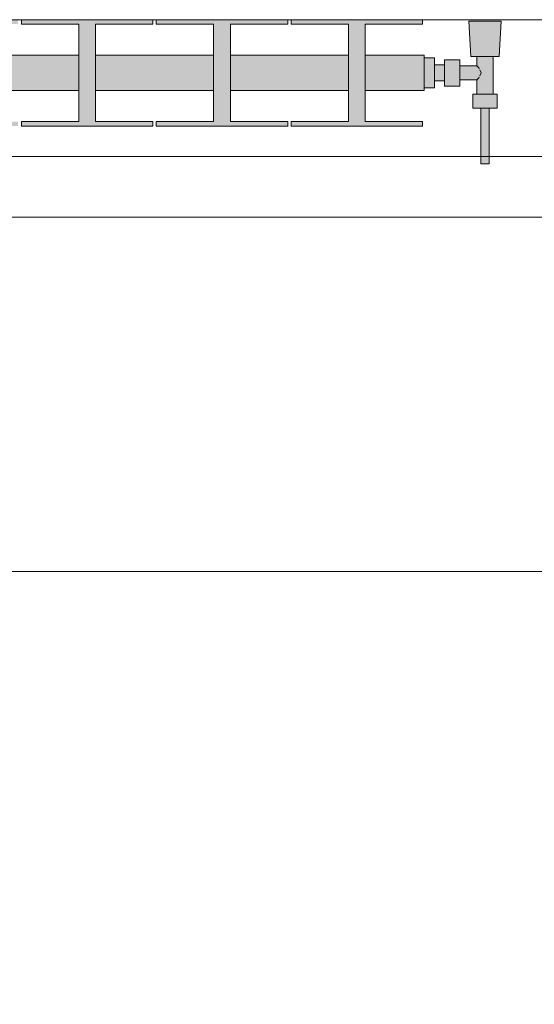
# Model space of a CAD drawing. Header units: metres. Extents: x -3.6 to 84.5, y -11 to 16.8.
# Tile 217 of 256: x 42.54 to 43.049, y -0.582 to 0.39. Entities that reach past the tile are written whole.
import ezdxf

# ---------------------------------------------------------------- set-up
doc = ezdxf.new("R2010")
doc.units = ezdxf.units.M
doc.header["$MEASUREMENT"] = 0
for name, color, linetype in [('154 - Bemaßung_ Beschriftung.Ausbau - Deckenspiegel', 7, 'Continuous'), ('604 - Struktur.Wand Aussen', 7, 'Continuous'), ('608 - Struktur.Träger', 7, 'Continuous'), ('Neubau_653 - Abdeckung.TB Verkofferung', 7, 'Continuous'), ('Neubau_801 - HKLSE.Heizung_ Klima_ Lüftung', 7, 'Continuous')]:
    doc.layers.add(name, color=color, linetype=linetype)
doc.styles.add('ERSTELLTER_STIL_2', font='txt')
doc.dimstyles.new('ERSTELLTER_STIL__2', dxfattribs={"dimtxt": 0.1, "dimasz": 0.0532, "dimexe": 0.18, "dimexo": 0.0625, "dimgap": 0, "dimtad": 1, "dimtih": 1, "dimtoh": 1, "dimzin": 0, "dimdsep": 46, "dimtxsty": 'ERSTELLTER_STIL_2', "dimblk": 'ARROWHEAD_2', "dimblk1": 'ARROWHEAD_2', "dimblk2": 'ARROWHEAD_2', "dimcen": 0.09, "dimse1": 1, "dimse2": 1, "dimclrd": 7, "dimclre": 7, "dimclrt": 7, "dimazin": 0, "dimtfac": 1, "dimtdec": 4, "dimtmove": 0, "dimatfit": 3, "dimfxl": 1, "dimtolj": 1, "dimtzin": 0, "dimarcsym": 0})

# ---------------------------------------------------------------- blocks, each defined once
blk = doc.blocks.new('*D186')
at = {"layer": '154 - Bemaßung_ Beschriftung.Ausbau - Deckenspiegel', "color": 7, "linetype": 'Continuous', "lineweight": 5}
for p, q in [((41.97498, -0.90386), (41.97498, -0.79886)), ((42.57498, -0.90386), (42.57498, -0.79886)), ((41.99518, -0.81636), (41.95477, -0.88636)), ((42.59518, -0.81636), (42.55477, -0.88636)), ((41.97498, -0.85136), (42.57498, -0.85136))]:
    blk.add_line(p, q, dxfattribs=at)
at = {"layer": '154 - Bemaßung_ Beschriftung.Ausbau - Deckenspiegel', "color": 7, "lineweight": 5, "insert": (42.19909, -0.83136), "char_height": 0.1, "attachment_point": 7, "style": 'ERSTELLTER_STIL_2'}
blk.add_mtext('\\A1;{\\pql;\\fArial|b0|i0|c0|p38;60}', dxfattribs=at)
blk = doc.blocks.new('ARROWHEAD_2')
at = {"color": 0, "linetype": 'Continuous', "lineweight": 0}
for p, q in [((-0.378, -0.655), (0.378, 0.655)), ((0, 0), (-1, 0))]:
    blk.add_line(p, q, dxfattribs=at)
blk = doc.blocks.new('*D187')
at = {"layer": '154 - Bemaßung_ Beschriftung.Ausbau - Deckenspiegel', "color": 7, "linetype": 'Continuous', "lineweight": 5}
for p, q in [((42.57498, -0.90386), (42.57498, -0.79886)), ((43.17498, -0.90386), (43.17498, -0.79886)), ((42.59518, -0.81636), (42.55477, -0.88636)), ((43.19518, -0.81636), (43.15477, -0.88636)), ((42.57498, -0.85136), (43.17498, -0.85136))]:
    blk.add_line(p, q, dxfattribs=at)
at = {"layer": '154 - Bemaßung_ Beschriftung.Ausbau - Deckenspiegel', "color": 7, "lineweight": 5, "insert": (42.79909, -0.83136), "char_height": 0.1, "attachment_point": 7, "style": 'ERSTELLTER_STIL_2'}
blk.add_mtext('\\A1;{\\pql;\\fArial|b0|i0|c0|p38;60}', dxfattribs=at)
blk = doc.blocks.new('*D351')
at = {"layer": '154 - Bemaßung_ Beschriftung.Ausbau - Deckenspiegel', "color": 7, "linetype": 'Continuous', "lineweight": 5}
for p, q in [((41.97498, -1.10386), (41.97498, -0.99886)), ((43.17498, -1.10386), (43.17498, -0.99886)), ((41.99518, -1.01636), (41.95477, -1.08636)), ((43.19518, -1.01636), (43.15477, -1.08636)), ((41.97498, -1.05136), (43.17498, -1.05136))]:
    blk.add_line(p, q, dxfattribs=at)
at = {"layer": '154 - Bemaßung_ Beschriftung.Ausbau - Deckenspiegel', "color": 7, "lineweight": 5, "insert": (42.44195, -1.03136), "char_height": 0.1, "attachment_point": 7, "style": 'ERSTELLTER_STIL_2'}
blk.add_mtext('\\A1;{\\pql;\\fArial|b0|i0|c0|p38;1,20}', dxfattribs=at)

msp = doc.modelspace()

# ---------------------------------------------------------------- hatches: boundary and pattern name
at = {"layer": 'Neubau_801 - HKLSE.Heizung_ Klima_ Lüftung', "linetype": 'Continuous', "lineweight": 0, "true_color": 0x3a3a3a}
for points in [[(42.94001, 0.31998), (42.94001, 0.35498), (42.88168, 0.35498), (42.88168, 0.38561), (42.93834, 0.38561), (42.93834, 0.38998), (42.80834, 0.38998), (42.80834, 0.38561), (42.86501, 0.38561), (42.86501, 0.35498), (42.74834, 0.35498), (42.74834, 0.38561), (42.80501, 0.38561), (42.80501, 0.38998), (42.67501, 0.38998), (42.67501, 0.38561), (42.73168, 0.38561), (42.73168, 0.35498), (42.61501, 0.35498), (42.61501, 0.38561), (42.67168, 0.38561), (42.67168, 0.38998), (42.54168, 0.38998), (42.54168, 0.38561), (42.59834, 0.38561), (42.59834, 0.35498), (42.48168, 0.35498), (42.48168, 0.38561), (42.53834, 0.38561), (42.53834, 0.38998), (42.40834, 0.38998), (42.40834, 0.38561), (42.46501, 0.38561), (42.46501, 0.35498), (42.34834, 0.35498), (42.34834, 0.38561), (42.40501, 0.38561), (42.40501, 0.38998), (42.27501, 0.38998), (42.27501, 0.38561), (42.33168, 0.38561), (42.33168, 0.35498), (42.21501, 0.35498), (42.21501, 0.38561), (42.27168, 0.38561), (42.27168, 0.38998), (42.14168, 0.38998), (42.14168, 0.38561), (42.19834, 0.38561), (42.19834, 0.35498), (42.08168, 0.35498), (42.08168, 0.38561), (42.13834, 0.38561), (42.13834, 0.38998), (42.00834, 0.38998), (42.00834, 0.38561), (42.06501, 0.38561), (42.06501, 0.35498), (41.94834, 0.35498), (41.94834, 0.38561), (42.00501, 0.38561), (42.00501, 0.38998), (41.87501, 0.38998), (41.87501, 0.38561), (41.93168, 0.38561), (41.93168, 0.35498), (41.81501, 0.35498), (41.81501, 0.38561), (41.87168, 0.38561), (41.87168, 0.38998), (41.74168, 0.38998), (41.74168, 0.38561), (41.79834, 0.38561), (41.79834, 0.35498), (41.68168, 0.35498), (41.68168, 0.38561), (41.73834, 0.38561), (41.73834, 0.38998), (41.60834, 0.38998), (41.60834, 0.38561), (41.66501, 0.38561), (41.66501, 0.35498), (41.54834, 0.35498), (41.54834, 0.38561), (41.60501, 0.38561), (41.60501, 0.38998), (41.47501, 0.38998), (41.47501, 0.38561), (41.53168, 0.38561), (41.53168, 0.35498), (41.41501, 0.35498), (41.41501, 0.38561), (41.47168, 0.38561), (41.47168, 0.38998), (41.34168, 0.38998), (41.34168, 0.38561), (41.39834, 0.38561), (41.39834, 0.35498), (41.28168, 0.35498), (41.28168, 0.38561), (41.33834, 0.38561), (41.33834, 0.38998), (41.20834, 0.38998), (41.20834, 0.38561), (41.26501, 0.38561), (41.26501, 0.35498), (41.14834, 0.35498), (41.14834, 0.38561), (41.20501, 0.38561), (41.20501, 0.38998), (41.07501, 0.38998), (41.07501, 0.38561), (41.13168, 0.38561), (41.13168, 0.35498), (41.01501, 0.35498), (41.01501, 0.38561), (41.07168, 0.38561), (41.07168, 0.38998), (40.94168, 0.38998), (40.94168, 0.38561), (40.99834, 0.38561), (40.99834, 0.35498), (40.94001, 0.35498), (40.94001, 0.31998), (40.99834, 0.31998), (40.99834, 0.28936), (40.94168, 0.28936), (40.94168, 0.28498), (41.07168, 0.28498), (41.07168, 0.28936), (41.01501, 0.28936), (41.01501, 0.31998), (41.13168, 0.31998), (41.13168, 0.28936), (41.07501, 0.28936), (41.07501, 0.28498), (41.20501, 0.28498), (41.20501, 0.28936), (41.14834, 0.28936), (41.14834, 0.31998), (41.26501, 0.31998), (41.26501, 0.28936), (41.20834, 0.28936), (41.20834, 0.28498), (41.33834, 0.28498), (41.33834, 0.28936), (41.28168, 0.28936), (41.28168, 0.31998), (41.39834, 0.31998), (41.39834, 0.28936), (41.34168, 0.28936), (41.34168, 0.28498), (41.47168, 0.28498), (41.47168, 0.28936), (41.41501, 0.28936), (41.41501, 0.31998), (41.53168, 0.31998), (41.53168, 0.28936), (41.47501, 0.28936), (41.47501, 0.28498), (41.60501, 0.28498), (41.60501, 0.28936), (41.54834, 0.28936), (41.54834, 0.31998), (41.66501, 0.31998), (41.66501, 0.28936), (41.60834, 0.28936), (41.60834, 0.28498), (41.73834, 0.28498), (41.73834, 0.28936), (41.68168, 0.28936), (41.68168, 0.31998), (41.79834, 0.31998), (41.79834, 0.28936), (41.74168, 0.28936), (41.74168, 0.28498), (41.87168, 0.28498), (41.87168, 0.28936), (41.81501, 0.28936), (41.81501, 0.31998), (41.93168, 0.31998), (41.93168, 0.28936), (41.87501, 0.28936), (41.87501, 0.28498), (42.00501, 0.28498), (42.00501, 0.28936), (41.94834, 0.28936), (41.94834, 0.31998), (42.06501, 0.31998), (42.06501, 0.28936), (42.00834, 0.28936), (42.00834, 0.28498), (42.13834, 0.28498), (42.13834, 0.28936), (42.08168, 0.28936), (42.08168, 0.31998), (42.19834, 0.31998), (42.19834, 0.28936), (42.14168, 0.28936), (42.14168, 0.28498), (42.27168, 0.28498), (42.27168, 0.28936), (42.21501, 0.28936), (42.21501, 0.31998), (42.33168, 0.31998), (42.33168, 0.28936), (42.27501, 0.28936), (42.27501, 0.28498), (42.40501, 0.28498), (42.40501, 0.28936), (42.34834, 0.28936), (42.34834, 0.31998), (42.46501, 0.31998), (42.46501, 0.28936), (42.40834, 0.28936), (42.40834, 0.28498), (42.53834, 0.28498), (42.53834, 0.28936), (42.48168, 0.28936), (42.48168, 0.31998), (42.59834, 0.31998), (42.59834, 0.28936), (42.54168, 0.28936), (42.54168, 0.28498), (42.67168, 0.28498), (42.67168, 0.28936), (42.61501, 0.28936), (42.61501, 0.31998), (42.73168, 0.31998), (42.73168, 0.28936), (42.67501, 0.28936), (42.67501, 0.28498), (42.80501, 0.28498), (42.80501, 0.28936), (42.74834, 0.28936), (42.74834, 0.31998), (42.86501, 0.31998), (42.86501, 0.28936), (42.80834, 0.28936), (42.80834, 0.28498), (42.93834, 0.28498), (42.93834, 0.28936), (42.88168, 0.28936), (42.88168, 0.31998)], [(42.94001, 0.3522), (42.94001, 0.32276), (42.95001, 0.32276), (42.95001, 0.32948), (42.96001, 0.32948), (42.96001, 0.32448), (42.97501, 0.32448), (42.97501, 0.33048), (42.99201, 0.33048), (42.99201, 0.31648), (42.98801, 0.31648), (42.98801, 0.30248), (42.99601, 0.30248), (42.99601, 0.24748), (43.00401, 0.24748), (43.00401, 0.30248), (43.01201, 0.30248), (43.01201, 0.31648), (43.00801, 0.31648), (43.00801, 0.35348), (43.01401, 0.35348), (43.01601, 0.38848), (42.98401, 0.38848), (42.98601, 0.35348), (42.99201, 0.35348), (42.99201, 0.34448), (42.97501, 0.34448), (42.97501, 0.35048), (42.96001, 0.35048), (42.96001, 0.34548), (42.95001, 0.34548), (42.95001, 0.3522)]]:
    msp.add_hatch(color=250, dxfattribs=at).paths.add_polyline_path(points)

# ---------------------------------------------------------------- linework, layer by layer
at = {"layer": '604 - Struktur.Wand Aussen', "color": 7, "linetype": 'Continuous', "lineweight": 13}
for p, q in [((43.14, 0.255), (41.94, 0.255)), ((41.94, -0.155), (43.14, -0.155))]:
    msp.add_line(p, q, dxfattribs=at)
at = {"layer": '608 - Struktur.Träger', "color": 7, "linetype": 'Continuous', "lineweight": 13}
msp.add_line((0.37999, 0.38998), (61.87999, 0.38998), dxfattribs=at)
at = {"layer": 'Neubau_653 - Abdeckung.TB Verkofferung', "color": 1, "linetype": 'Continuous', "lineweight": 9}
msp.add_line((40.405, 0.19498), (43.54499, 0.19498), dxfattribs=at)
at = {"layer": 'Neubau_801 - HKLSE.Heizung_ Klima_ Lüftung', "color": 7, "linetype": 'Continuous', "lineweight": 5, "true_color": 0xebebeb}
for p, q in [((42.67168, 0.38998), (42.54168, 0.38998)), ((42.54168, 0.38998), (42.54168, 0.38561)), ((42.67168, 0.38998), (42.54168, 0.38998)), ((42.54168, 0.38998), (42.54168, 0.38561)), ((42.67168, 0.38561), (42.67168, 0.38998)), ((42.80501, 0.38998), (42.67501, 0.38998)), ((42.67501, 0.38998), (42.67501, 0.38561)), ((42.80501, 0.38998), (42.67501, 0.38998)), ((42.67501, 0.38998), (42.67501, 0.38561)), ((42.80501, 0.38561), (42.80501, 0.38998)), ((42.80501, 0.38561), (42.80501, 0.38998)), ((42.93834, 0.38998), (42.80834, 0.38998)), ((42.93834, 0.38998), (42.80834, 0.38998)), ((42.80834, 0.38998), (42.80834, 0.38561)), ((42.93834, 0.38561), (42.93834, 0.38998)), ((42.93834, 0.38561), (42.93834, 0.38998)), ((42.54168, 0.38561), (42.59834, 0.38561)), ((42.59834, 0.38561), (42.59834, 0.28936)), ((42.61501, 0.28936), (42.61501, 0.38561)), ((42.61501, 0.38561), (42.67168, 0.38561)), ((42.67501, 0.38561), (42.73168, 0.38561)), ((42.73168, 0.38561), (42.73168, 0.28936)), ((42.74834, 0.28936), (42.74834, 0.38561)), ((42.74834, 0.38561), (42.80501, 0.38561)), ((42.80834, 0.38561), (42.86501, 0.38561)), ((42.86501, 0.38561), (42.86501, 0.28936)), ((42.88168, 0.28936), (42.88168, 0.38561)), ((42.88168, 0.38561), (42.93834, 0.38561)), ((42.9887, 0.38848), (42.98401, 0.38848)), ((42.98401, 0.38848), (42.9887, 0.38848)), ((42.98601, 0.35348), (42.98401, 0.38848)), ((42.9887, 0.38848), (43.00001, 0.38848)), ((43.00001, 0.38848), (42.9887, 0.38848)), ((43.00001, 0.38848), (43.01132, 0.38848)), ((43.01132, 0.38848), (43.00001, 0.38848)), ((43.01132, 0.38848), (43.01601, 0.38848)), ((43.01601, 0.38848), (43.01132, 0.38848)), ((43.01401, 0.35348), (43.01601, 0.38848)), ((42.59834, 0.35498), (42.48168, 0.35498)), ((42.73168, 0.35498), (42.61501, 0.35498)), ((42.86501, 0.35498), (42.74834, 0.35498)), ((42.94001, 0.35498), (42.88168, 0.35498)), ((42.94001, 0.34986), (42.94001, 0.35498)), ((42.95001, 0.3522), (42.94001, 0.3522)), ((42.95001, 0.3522), (42.94001, 0.3522)), ((42.95001, 0.3522), (42.94001, 0.3522)), ((42.95001, 0.3522), (42.94001, 0.3522)), ((42.95001, 0.33748), (42.95001, 0.3522)), ((42.95001, 0.33748), (42.95001, 0.3522)), ((42.96001, 0.34398), (42.96001, 0.35048)), ((42.97501, 0.35048), (42.96001, 0.35048)), ((42.97501, 0.34398), (42.97501, 0.35048)), ((42.98601, 0.35348), (42.99011, 0.35348)), ((42.99011, 0.35348), (43.00001, 0.35348)), ((42.99201, 0.34448), (42.99201, 0.35348)), ((43.00001, 0.35348), (43.00991, 0.35348)), ((43.00801, 0.31648), (43.00801, 0.35348)), ((43.00991, 0.35348), (43.01401, 0.35348)), ((42.94001, 0.33748), (42.94001, 0.34986)), ((42.95001, 0.34314), (42.95001, 0.34548)), ((42.96001, 0.34548), (42.95001, 0.34548)), ((42.95001, 0.33748), (42.95001, 0.34314)), ((42.96001, 0.33098), (42.96001, 0.34398)), ((42.99201, 0.34448), (42.97501, 0.34448)), ((42.97501, 0.33098), (42.97501, 0.34398)), ((42.99373, 0.34243), (42.99201, 0.34448)), ((42.99424, 0.34137), (42.99373, 0.34243)), ((42.94001, 0.32511), (42.94001, 0.33748)), ((42.95001, 0.32276), (42.95001, 0.33748)), ((42.95001, 0.32276), (42.95001, 0.33748)), ((42.95001, 0.33183), (42.95001, 0.33748)), ((42.95001, 0.32948), (42.95001, 0.33183)), ((42.96001, 0.32448), (42.96001, 0.33098)), ((42.97501, 0.32448), (42.97501, 0.33098)), ((42.99201, 0.33048), (42.99373, 0.33253)), ((42.99373, 0.33253), (42.99424, 0.3336)), ((42.99614, 0.33748), (42.99475, 0.34034)), ((42.99475, 0.33463), (42.99614, 0.33748)), ((42.94001, 0.31998), (42.94001, 0.32511)), ((42.95001, 0.32276), (42.94001, 0.32276)), ((42.95001, 0.32276), (42.94001, 0.32276)), ((42.96001, 0.32948), (42.95001, 0.32948)), ((42.97501, 0.32448), (42.96001, 0.32448)), ((42.99201, 0.33048), (42.97501, 0.33048)), ((42.99201, 0.31648), (42.99201, 0.33048)), ((42.59834, 0.31998), (42.48168, 0.31998)), ((42.73168, 0.31998), (42.61501, 0.31998)), ((42.86501, 0.31998), (42.74834, 0.31998)), ((42.94001, 0.31998), (42.88168, 0.31998)), ((42.98801, 0.31648), (42.99401, 0.31648)), ((42.98801, 0.30248), (42.98801, 0.31648)), ((42.99401, 0.31648), (43.00601, 0.31648)), ((43.00601, 0.31648), (43.01201, 0.31648)), ((43.01201, 0.30248), (43.01201, 0.31648)), ((42.98801, 0.30248), (42.99401, 0.30248)), ((42.99401, 0.30248), (43.00601, 0.30248)), ((42.99601, 0.24748), (42.99601, 0.30248)), ((42.99601, 0.30248), (42.99718, 0.30248)), ((42.99718, 0.30248), (43.00001, 0.30248)), ((43.00001, 0.30248), (43.00284, 0.30248)), ((43.00284, 0.30248), (43.00401, 0.30248)), ((43.00401, 0.24748), (43.00401, 0.30248)), ((43.00601, 0.30248), (43.01201, 0.30248)), ((42.54168, 0.28936), (42.54168, 0.28498)), ((42.59834, 0.28936), (42.54168, 0.28936)), ((42.54168, 0.28936), (42.54168, 0.28498)), ((42.54168, 0.28498), (42.67168, 0.28498)), ((42.67168, 0.28936), (42.61501, 0.28936)), ((42.67168, 0.28498), (42.67168, 0.28936)), ((42.67501, 0.28936), (42.67501, 0.28498)), ((42.73168, 0.28936), (42.67501, 0.28936)), ((42.67501, 0.28936), (42.67501, 0.28498)), ((42.67501, 0.28498), (42.80501, 0.28498)), ((42.80501, 0.28936), (42.74834, 0.28936)), ((42.80501, 0.28498), (42.80501, 0.28936)), ((42.80501, 0.28498), (42.80501, 0.28936)), ((42.86501, 0.28936), (42.80834, 0.28936)), ((42.80834, 0.28936), (42.80834, 0.28498)), ((42.80834, 0.28498), (42.93834, 0.28498)), ((42.93834, 0.28936), (42.88168, 0.28936)), ((42.93834, 0.28498), (42.93834, 0.28936)), ((42.93834, 0.28498), (42.93834, 0.28936)), ((42.99601, 0.24748), (42.99718, 0.24748)), ((42.99718, 0.24748), (43.00001, 0.24748)), ((43.00001, 0.24748), (43.00284, 0.24748)), ((43.00284, 0.24748), (43.00401, 0.24748))]:
    msp.add_line(p, q, dxfattribs=at)

# ---------------------------------------------------------------- dimensions: what is measured, and where the dimension line sits
at = {"layer": '154 - Bemaßung_ Beschriftung.Ausbau - Deckenspiegel', "color": 7, "linetype": 'Continuous', "lineweight": 5}
for base, p1, p2, picture, middle in [((42.57498, -0.85136), (41.97498, 0.74948), (42.57498, 0.74948), '*D186', (42.27533, -0.78136)), ((43.17498, -1.05136), (41.97498, 0.74948), (43.17498, 0.74948), '*D351', (42.57183, -0.98136)), ((43.17498, -0.85136), (42.57498, 0.74948), (43.17498, 0.74948), '*D187', (42.87533, -0.78136))]:
    dim = msp.add_linear_dim(base=base, p1=p1, p2=p2, dimstyle='ERSTELLTER_STIL__2', dxfattribs=at)
    dim.commit()
    dim.dimension.update_dxf_attribs({"geometry": picture, "text_midpoint": middle, "dimtype": 160})

doc.saveas('drawing.dxf')
